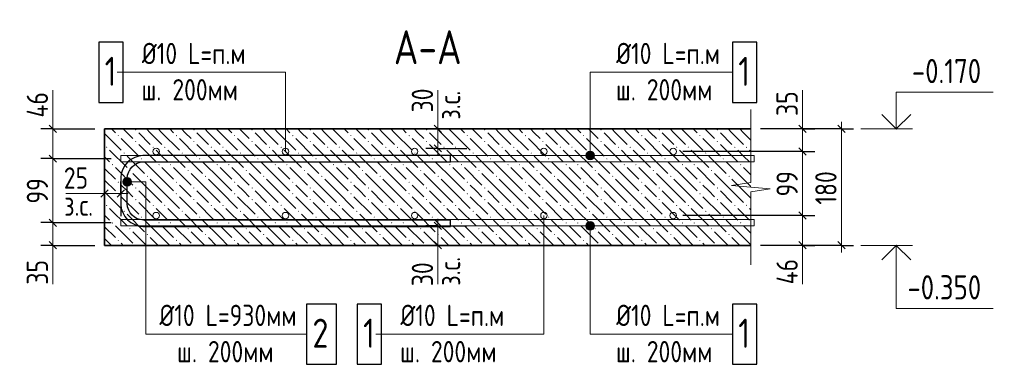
# Model space of a CAD drawing. Header units: millimetres. Extents: x 0 to 61017, y 0 to 42000.
# Tile 3 of 29: x 12913 to 23069, y 11367 to 14919. Entities that reach past the tile are written whole.
import ezdxf

# ---------------------------------------------------------------- set-up
doc = ezdxf.new("R2010")
doc.units = ezdxf.units.MM
for name, color, linetype, lineweight in [('Standard', 7, 'Continuous', 25), ('Обрамление П-обр. равн.', 7, 'Continuous', 25), ('Позиционная метка линия выноска', 7, 'Continuous', 13), ('Позиционная метка номер позиции', 7, 'Continuous', 13), ('Примечания', 7, 'Continuous', 25), ('Размерная выноска', 7, 'Continuous', 13), ('Фоновоя арматура Х1', 7, 'Continuous', 25)]:
    doc.layers.add(name, color=color, linetype=linetype, lineweight=lineweight)
doc.layers.add('ЖБ Перекрытие верхний уровень', color=7, linetype='Continuous', lineweight=25, true_color=0xe0e0ff)
doc.styles.add('GOST 2.304-81', font='txt')

msp = doc.modelspace()

# ---------------------------------------------------------------- hatches: boundary and pattern name
at = {"layer": 'ЖБ Перекрытие верхний уровень', "linetype": 'Continuous', "lineweight": 18, "transparency": 33554687}
for points in [[(13923, 13724), (13930, 13731), (13936, 13724), (13930, 13718)], [(14103, 13784), (14110, 13791), (14116, 13784), (14110, 13778)], [(14523, 13724), (14530, 13731), (14536, 13724), (14530, 13718)], [(14703, 13784), (14710, 13791), (14716, 13784), (14710, 13778)], [(15123, 13724), (15130, 13731), (15136, 13724), (15130, 13718)], [(15303, 13784), (15310, 13791), (15316, 13784), (15310, 13778)], [(15723, 13724), (15730, 13731), (15736, 13724), (15730, 13718)], [(15903, 13784), (15910, 13791), (15916, 13784), (15910, 13778)], [(16323, 13724), (16330, 13731), (16336, 13724), (16330, 13718)], [(16503, 13784), (16510, 13791), (16516, 13784), (16510, 13778)], [(16923, 13724), (16930, 13731), (16936, 13724), (16930, 13718)], [(17103, 13784), (17110, 13791), (17116, 13784), (17110, 13778)], [(17523, 13724), (17530, 13731), (17536, 13724), (17530, 13718)], [(17703, 13784), (17710, 13791), (17716, 13784), (17710, 13778)], [(18123, 13724), (18130, 13731), (18136, 13724), (18130, 13718)], [(18303, 13784), (18310, 13791), (18316, 13784), (18310, 13778)], [(18723, 13724), (18730, 13731), (18736, 13724), (18730, 13718)], [(18903, 13784), (18910, 13791), (18916, 13784), (18910, 13778)], [(19323, 13724), (19330, 13731), (19336, 13724), (19330, 13718)], [(19503, 13784), (19510, 13791), (19516, 13784), (19510, 13778)], [(19923, 13724), (19930, 13731), (19936, 13724), (19930, 13718)], [(20103, 13784), (20110, 13791), (20116, 13784), (20110, 13778)], [(13803, 13604), (13810, 13611), (13816, 13604), (13810, 13598)], [(14103, 13664), (14110, 13671), (14116, 13664), (14110, 13658)], [(14283, 13604), (14290, 13611), (14296, 13604), (14290, 13598)], [(14403, 13604), (14410, 13611), (14416, 13604), (14410, 13598)], [(14703, 13664), (14710, 13671), (14716, 13664), (14710, 13658)], [(14883, 13604), (14890, 13611), (14896, 13604), (14890, 13598)], [(15003, 13604), (15010, 13611), (15016, 13604), (15010, 13598)], [(15303, 13664), (15310, 13671), (15316, 13664), (15310, 13658)], [(15483, 13604), (15490, 13611), (15496, 13604), (15490, 13598)], [(15603, 13604), (15610, 13611), (15616, 13604), (15610, 13598)], [(15903, 13664), (15910, 13671), (15916, 13664), (15910, 13658)], [(16083, 13604), (16090, 13611), (16096, 13604), (16090, 13598)], [(16203, 13604), (16210, 13611), (16216, 13604), (16210, 13598)], [(16503, 13664), (16510, 13671), (16516, 13664), (16510, 13658)], [(16683, 13604), (16690, 13611), (16696, 13604), (16690, 13598)], [(16803, 13604), (16810, 13611), (16816, 13604), (16810, 13598)], [(17103, 13664), (17110, 13671), (17116, 13664), (17110, 13658)], [(17283, 13604), (17290, 13611), (17296, 13604), (17290, 13598)], [(17403, 13604), (17410, 13611), (17416, 13604), (17410, 13598)], [(17703, 13664), (17710, 13671), (17716, 13664), (17710, 13658)], [(17883, 13604), (17890, 13611), (17896, 13604), (17890, 13598)], [(18003, 13604), (18010, 13611), (18016, 13604), (18010, 13598)], [(18303, 13664), (18310, 13671), (18316, 13664), (18310, 13658)], [(18483, 13604), (18490, 13611), (18496, 13604), (18490, 13598)], [(18603, 13604), (18610, 13611), (18616, 13604), (18610, 13598)], [(18903, 13664), (18910, 13671), (18916, 13664), (18910, 13658)], [(19083, 13604), (19090, 13611), (19096, 13604), (19090, 13598)], [(19203, 13604), (19210, 13611), (19216, 13604), (19210, 13598)], [(19503, 13664), (19510, 13671), (19516, 13664), (19510, 13658)], [(19683, 13604), (19690, 13611), (19696, 13604), (19690, 13598)], [(19803, 13604), (19810, 13611), (19816, 13604), (19810, 13598)], [(20103, 13664), (20110, 13671), (20116, 13664), (20110, 13658)], [(20283, 13604), (20290, 13611), (20296, 13604), (20290, 13598)], [(20403, 13604), (20410, 13611), (20416, 13604), (20410, 13598)], [(13983, 13544), (13990, 13551), (13996, 13544), (13990, 13538)], [(14583, 13544), (14590, 13551), (14596, 13544), (14590, 13538)], [(15183, 13544), (15190, 13551), (15196, 13544), (15190, 13538)], [(15783, 13544), (15790, 13551), (15796, 13544), (15790, 13538)], [(16383, 13544), (16390, 13551), (16396, 13544), (16390, 13538)], [(16983, 13544), (16990, 13551), (16996, 13544), (16990, 13538)], [(17583, 13544), (17590, 13551), (17596, 13544), (17590, 13538)], [(18183, 13544), (18190, 13551), (18196, 13544), (18190, 13538)], [(18783, 13544), (18790, 13551), (18796, 13544), (18790, 13538)], [(19383, 13544), (19390, 13551), (19396, 13544), (19390, 13538)], [(19983, 13544), (19990, 13551), (19996, 13544), (19990, 13538)], [(13863, 13424), (13870, 13431), (13876, 13424), (13870, 13418)], [(14163, 13484), (14170, 13491), (14176, 13484), (14170, 13478)], [(14343, 13424), (14350, 13431), (14356, 13424), (14350, 13418)], [(14463, 13424), (14470, 13431), (14476, 13424), (14470, 13418)], [(14763, 13484), (14770, 13491), (14776, 13484), (14770, 13478)], [(14943, 13424), (14950, 13431), (14956, 13424), (14950, 13418)], [(15063, 13424), (15070, 13431), (15076, 13424), (15070, 13418)], [(15363, 13484), (15370, 13491), (15376, 13484), (15370, 13478)], [(15543, 13424), (15550, 13431), (15556, 13424), (15550, 13418)], [(15663, 13424), (15670, 13431), (15676, 13424), (15670, 13418)], [(15963, 13484), (15970, 13491), (15976, 13484), (15970, 13478)], [(16143, 13424), (16150, 13431), (16156, 13424), (16150, 13418)], [(16263, 13424), (16270, 13431), (16276, 13424), (16270, 13418)], [(16563, 13484), (16570, 13491), (16576, 13484), (16570, 13478)], [(16743, 13424), (16750, 13431), (16756, 13424), (16750, 13418)], [(16863, 13424), (16870, 13431), (16876, 13424), (16870, 13418)], [(17163, 13484), (17170, 13491), (17176, 13484), (17170, 13478)], [(17343, 13424), (17350, 13431), (17356, 13424), (17350, 13418)], [(17463, 13424), (17470, 13431), (17476, 13424), (17470, 13418)], [(17763, 13484), (17770, 13491), (17776, 13484), (17770, 13478)], [(17943, 13424), (17950, 13431), (17956, 13424), (17950, 13418)], [(18063, 13424), (18070, 13431), (18076, 13424), (18070, 13418)], [(18363, 13484), (18370, 13491), (18376, 13484), (18370, 13478)], [(18543, 13424), (18550, 13431), (18556, 13424), (18550, 13418)], [(18663, 13424), (18670, 13431), (18676, 13424), (18670, 13418)], [(18963, 13484), (18970, 13491), (18976, 13484), (18970, 13478)], [(19143, 13424), (19150, 13431), (19156, 13424), (19150, 13418)], [(19263, 13424), (19270, 13431), (19276, 13424), (19270, 13418)], [(19563, 13484), (19570, 13491), (19576, 13484), (19570, 13478)], [(19743, 13424), (19750, 13431), (19756, 13424), (19750, 13418)], [(19863, 13424), (19870, 13431), (19876, 13424), (19870, 13418)], [(20163, 13484), (20170, 13491), (20176, 13484), (20170, 13478)], [(20343, 13424), (20350, 13431), (20356, 13424), (20350, 13418)], [(14043, 13364), (14050, 13371), (14056, 13364), (14050, 13358)], [(14223, 13304), (14230, 13311), (14236, 13304), (14230, 13298)], [(14643, 13364), (14650, 13371), (14656, 13364), (14650, 13358)], [(14823, 13304), (14830, 13311), (14836, 13304), (14830, 13298)], [(15243, 13364), (15250, 13371), (15256, 13364), (15250, 13358)], [(15423, 13304), (15430, 13311), (15436, 13304), (15430, 13298)], [(15843, 13364), (15850, 13371), (15856, 13364), (15850, 13358)], [(16023, 13304), (16030, 13311), (16036, 13304), (16030, 13298)], [(16443, 13364), (16450, 13371), (16456, 13364), (16450, 13358)], [(16623, 13304), (16630, 13311), (16636, 13304), (16630, 13298)], [(17043, 13364), (17050, 13371), (17056, 13364), (17050, 13358)], [(17223, 13304), (17230, 13311), (17236, 13304), (17230, 13298)], [(17643, 13364), (17650, 13371), (17656, 13364), (17650, 13358)], [(17823, 13304), (17830, 13311), (17836, 13304), (17830, 13298)], [(18243, 13364), (18250, 13371), (18256, 13364), (18250, 13358)], [(18423, 13304), (18430, 13311), (18436, 13304), (18430, 13298)], [(18843, 13364), (18850, 13371), (18856, 13364), (18850, 13358)], [(19023, 13304), (19030, 13311), (19036, 13304), (19030, 13298)], [(19443, 13364), (19450, 13371), (19456, 13364), (19450, 13358)], [(19623, 13304), (19630, 13311), (19636, 13304), (19630, 13298)], [(20043, 13364), (20050, 13371), (20056, 13364), (20050, 13358)], [(20223, 13304), (20230, 13311), (20236, 13304), (20230, 13298)], [(13923, 13244), (13930, 13251), (13936, 13244), (13930, 13238)], [(14523, 13244), (14530, 13251), (14536, 13244), (14530, 13238)], [(15123, 13244), (15130, 13251), (15136, 13244), (15130, 13238)], [(15723, 13244), (15730, 13251), (15736, 13244), (15730, 13238)], [(16323, 13244), (16330, 13251), (16336, 13244), (16330, 13238)], [(16923, 13244), (16930, 13251), (16936, 13244), (16930, 13238)], [(17523, 13244), (17530, 13251), (17536, 13244), (17530, 13238)], [(18123, 13244), (18130, 13251), (18136, 13244), (18130, 13238)], [(18723, 13244), (18730, 13251), (18736, 13244), (18730, 13238)], [(19323, 13244), (19330, 13251), (19336, 13244), (19330, 13238)], [(19923, 13244), (19930, 13251), (19936, 13244), (19930, 13238)], [(13923, 13124), (13930, 13131), (13936, 13124), (13930, 13118)], [(14103, 13184), (14110, 13191), (14116, 13184), (14110, 13178)], [(14523, 13124), (14530, 13131), (14536, 13124), (14530, 13118)], [(14703, 13184), (14710, 13191), (14716, 13184), (14710, 13178)], [(15123, 13124), (15130, 13131), (15136, 13124), (15130, 13118)], [(15303, 13184), (15310, 13191), (15316, 13184), (15310, 13178)], [(15723, 13124), (15730, 13131), (15736, 13124), (15730, 13118)], [(15903, 13184), (15910, 13191), (15916, 13184), (15910, 13178)], [(16323, 13124), (16330, 13131), (16336, 13124), (16330, 13118)], [(16503, 13184), (16510, 13191), (16516, 13184), (16510, 13178)], [(16923, 13124), (16930, 13131), (16936, 13124), (16930, 13118)], [(17103, 13184), (17110, 13191), (17116, 13184), (17110, 13178)], [(17523, 13124), (17530, 13131), (17536, 13124), (17530, 13118)], [(17703, 13184), (17710, 13191), (17716, 13184), (17710, 13178)], [(18123, 13124), (18130, 13131), (18136, 13124), (18130, 13118)], [(18303, 13184), (18310, 13191), (18316, 13184), (18310, 13178)], [(18723, 13124), (18730, 13131), (18736, 13124), (18730, 13118)], [(18903, 13184), (18910, 13191), (18916, 13184), (18910, 13178)], [(19323, 13124), (19330, 13131), (19336, 13124), (19330, 13118)], [(19503, 13184), (19510, 13191), (19516, 13184), (19510, 13178)], [(19923, 13124), (19930, 13131), (19936, 13124), (19930, 13118)], [(20103, 13184), (20110, 13191), (20116, 13184), (20110, 13178)], [(13803, 13004), (13810, 13011), (13816, 13004), (13810, 12998)], [(14103, 13064), (14110, 13071), (14116, 13064), (14110, 13058)], [(14283, 13004), (14290, 13011), (14296, 13004), (14290, 12998)], [(14403, 13004), (14410, 13011), (14416, 13004), (14410, 12998)], [(14703, 13064), (14710, 13071), (14716, 13064), (14710, 13058)], [(14883, 13004), (14890, 13011), (14896, 13004), (14890, 12998)], [(15003, 13004), (15010, 13011), (15016, 13004), (15010, 12998)], [(15303, 13064), (15310, 13071), (15316, 13064), (15310, 13058)], [(15483, 13004), (15490, 13011), (15496, 13004), (15490, 12998)], [(15603, 13004), (15610, 13011), (15616, 13004), (15610, 12998)], [(15903, 13064), (15910, 13071), (15916, 13064), (15910, 13058)], [(16083, 13004), (16090, 13011), (16096, 13004), (16090, 12998)], [(16203, 13004), (16210, 13011), (16216, 13004), (16210, 12998)], [(16503, 13064), (16510, 13071), (16516, 13064), (16510, 13058)], [(16683, 13004), (16690, 13011), (16696, 13004), (16690, 12998)], [(16803, 13004), (16810, 13011), (16816, 13004), (16810, 12998)], [(17103, 13064), (17110, 13071), (17116, 13064), (17110, 13058)], [(17283, 13004), (17290, 13011), (17296, 13004), (17290, 12998)], [(17403, 13004), (17410, 13011), (17416, 13004), (17410, 12998)], [(17703, 13064), (17710, 13071), (17716, 13064), (17710, 13058)], [(17883, 13004), (17890, 13011), (17896, 13004), (17890, 12998)], [(18003, 13004), (18010, 13011), (18016, 13004), (18010, 12998)], [(18303, 13064), (18310, 13071), (18316, 13064), (18310, 13058)], [(18483, 13004), (18490, 13011), (18496, 13004), (18490, 12998)], [(18603, 13004), (18610, 13011), (18616, 13004), (18610, 12998)], [(18903, 13064), (18910, 13071), (18916, 13064), (18910, 13058)], [(19083, 13004), (19090, 13011), (19096, 13004), (19090, 12998)], [(19203, 13004), (19210, 13011), (19216, 13004), (19210, 12998)], [(19503, 13064), (19510, 13071), (19516, 13064), (19510, 13058)], [(19683, 13004), (19690, 13011), (19696, 13004), (19690, 12998)], [(19803, 13004), (19810, 13011), (19816, 13004), (19810, 12998)], [(20103, 13064), (20110, 13071), (20116, 13064), (20110, 13058)], [(20283, 13004), (20290, 13011), (20296, 13004), (20290, 12998)], [(20403, 13004), (20410, 13011), (20416, 13004), (20410, 12998)], [(13983, 12944), (13990, 12951), (13996, 12944), (13990, 12938)], [(14583, 12944), (14590, 12951), (14596, 12944), (14590, 12938)], [(15183, 12944), (15190, 12951), (15196, 12944), (15190, 12938)], [(15783, 12944), (15790, 12951), (15796, 12944), (15790, 12938)], [(16383, 12944), (16390, 12951), (16396, 12944), (16390, 12938)], [(16983, 12944), (16990, 12951), (16996, 12944), (16990, 12938)], [(17583, 12944), (17590, 12951), (17596, 12944), (17590, 12938)], [(18183, 12944), (18190, 12951), (18196, 12944), (18190, 12938)], [(18783, 12944), (18790, 12951), (18796, 12944), (18790, 12938)], [(19383, 12944), (19390, 12951), (19396, 12944), (19390, 12938)], [(19983, 12944), (19990, 12951), (19996, 12944), (19990, 12938)], [(13863, 12824), (13870, 12831), (13876, 12824), (13870, 12818)], [(14163, 12884), (14170, 12891), (14176, 12884), (14170, 12878)], [(14343, 12824), (14350, 12831), (14356, 12824), (14350, 12818)], [(14463, 12824), (14470, 12831), (14476, 12824), (14470, 12818)], [(14763, 12884), (14770, 12891), (14776, 12884), (14770, 12878)], [(14943, 12824), (14950, 12831), (14956, 12824), (14950, 12818)], [(15063, 12824), (15070, 12831), (15076, 12824), (15070, 12818)], [(15363, 12884), (15370, 12891), (15376, 12884), (15370, 12878)], [(15543, 12824), (15550, 12831), (15556, 12824), (15550, 12818)], [(15663, 12824), (15670, 12831), (15676, 12824), (15670, 12818)], [(15963, 12884), (15970, 12891), (15976, 12884), (15970, 12878)], [(16143, 12824), (16150, 12831), (16156, 12824), (16150, 12818)], [(16263, 12824), (16270, 12831), (16276, 12824), (16270, 12818)], [(16563, 12884), (16570, 12891), (16576, 12884), (16570, 12878)], [(16743, 12824), (16750, 12831), (16756, 12824), (16750, 12818)], [(16863, 12824), (16870, 12831), (16876, 12824), (16870, 12818)], [(17163, 12884), (17170, 12891), (17176, 12884), (17170, 12878)], [(17343, 12824), (17350, 12831), (17356, 12824), (17350, 12818)], [(17463, 12824), (17470, 12831), (17476, 12824), (17470, 12818)], [(17763, 12884), (17770, 12891), (17776, 12884), (17770, 12878)], [(17943, 12824), (17950, 12831), (17956, 12824), (17950, 12818)], [(18063, 12824), (18070, 12831), (18076, 12824), (18070, 12818)], [(18363, 12884), (18370, 12891), (18376, 12884), (18370, 12878)], [(18543, 12824), (18550, 12831), (18556, 12824), (18550, 12818)], [(18663, 12824), (18670, 12831), (18676, 12824), (18670, 12818)], [(18963, 12884), (18970, 12891), (18976, 12884), (18970, 12878)], [(19143, 12824), (19150, 12831), (19156, 12824), (19150, 12818)], [(19263, 12824), (19270, 12831), (19276, 12824), (19270, 12818)], [(19563, 12884), (19570, 12891), (19576, 12884), (19570, 12878)], [(19743, 12824), (19750, 12831), (19756, 12824), (19750, 12818)], [(19863, 12824), (19870, 12831), (19876, 12824), (19870, 12818)], [(20163, 12884), (20170, 12891), (20176, 12884), (20170, 12878)], [(20343, 12824), (20350, 12831), (20356, 12824), (20350, 12818)], [(14043, 12764), (14050, 12771), (14056, 12764), (14050, 12758)], [(14223, 12704), (14230, 12711), (14236, 12704), (14230, 12698)], [(14643, 12764), (14650, 12771), (14656, 12764), (14650, 12758)], [(14823, 12704), (14830, 12711), (14836, 12704), (14830, 12698)], [(15243, 12764), (15250, 12771), (15256, 12764), (15250, 12758)], [(15423, 12704), (15430, 12711), (15436, 12704), (15430, 12698)], [(15843, 12764), (15850, 12771), (15856, 12764), (15850, 12758)], [(16023, 12704), (16030, 12711), (16036, 12704), (16030, 12698)], [(16443, 12764), (16450, 12771), (16456, 12764), (16450, 12758)], [(16623, 12704), (16630, 12711), (16636, 12704), (16630, 12698)], [(17043, 12764), (17050, 12771), (17056, 12764), (17050, 12758)], [(17223, 12704), (17230, 12711), (17236, 12704), (17230, 12698)], [(17643, 12764), (17650, 12771), (17656, 12764), (17650, 12758)], [(17823, 12704), (17830, 12711), (17836, 12704), (17830, 12698)], [(18243, 12764), (18250, 12771), (18256, 12764), (18250, 12758)], [(18423, 12704), (18430, 12711), (18436, 12704), (18430, 12698)], [(18843, 12764), (18850, 12771), (18856, 12764), (18850, 12758)], [(19023, 12704), (19030, 12711), (19036, 12704), (19030, 12698)], [(19443, 12764), (19450, 12771), (19456, 12764), (19450, 12758)], [(19623, 12704), (19630, 12711), (19636, 12704), (19630, 12698)], [(20043, 12764), (20050, 12771), (20056, 12764), (20050, 12758)], [(20223, 12704), (20230, 12711), (20236, 12704), (20230, 12698)], [(13923, 12644), (13930, 12651), (13936, 12644), (13930, 12638)], [(14523, 12644), (14530, 12651), (14536, 12644), (14530, 12638)], [(15123, 12644), (15130, 12651), (15136, 12644), (15130, 12638)], [(15723, 12644), (15730, 12651), (15736, 12644), (15730, 12638)], [(16323, 12644), (16330, 12651), (16336, 12644), (16330, 12638)], [(16923, 12644), (16930, 12651), (16936, 12644), (16930, 12638)], [(17523, 12644), (17530, 12651), (17536, 12644), (17530, 12638)], [(18123, 12644), (18130, 12651), (18136, 12644), (18130, 12638)], [(18723, 12644), (18730, 12651), (18736, 12644), (18730, 12638)], [(19323, 12644), (19330, 12651), (19336, 12644), (19330, 12638)], [(19923, 12644), (19930, 12651), (19936, 12644), (19930, 12638)]]:
    msp.add_hatch(color=7, dxfattribs=at).paths.add_polyline_path(points, flags=16)
at = {"layer": 'Позиционная метка линия выноска', "linetype": 'Continuous', "lineweight": 13, "transparency": 33554687}
for points in [[(18835, 13542), (18758, 13542), (18752, 13520)], [(18835, 13542), (18752, 13520), (18842, 13520)], [(18842, 13520), (18752, 13520), (18758, 13497)], [(18819, 13559), (18774, 13559), (18758, 13542)], [(18819, 13559), (18758, 13542), (18835, 13542)], [(18842, 13520), (18758, 13497), (18835, 13497)], [(18774, 13559), (18819, 13559), (18797, 13565)], [(18835, 13497), (18758, 13497), (18774, 13481)], [(18835, 13497), (18774, 13481), (18819, 13481)], [(18819, 13481), (18774, 13481), (18797, 13475)], [(13983, 13226), (13983, 13271), (13977, 13248)], [(13999, 13210), (13999, 13287), (13983, 13271)], [(13999, 13210), (13983, 13271), (13983, 13226)], [(14022, 13203), (14022, 13293), (13999, 13287)], [(14022, 13203), (13999, 13287), (13999, 13210)], [(14044, 13210), (14044, 13287), (14022, 13293)], [(14044, 13210), (14022, 13293), (14022, 13203)], [(14061, 13226), (14061, 13271), (14044, 13287)], [(14061, 13226), (14044, 13287), (14044, 13210)], [(14061, 13271), (14061, 13226), (14067, 13248)], [(18752, 12793), (18842, 12793), (18835, 12816)], [(18752, 12793), (18835, 12816), (18758, 12816)], [(18758, 12816), (18835, 12816), (18819, 12832)], [(18758, 12816), (18819, 12832), (18774, 12832)], [(18774, 12832), (18819, 12832), (18797, 12838)], [(18758, 12771), (18842, 12793), (18752, 12793)], [(18758, 12771), (18835, 12771), (18842, 12793)], [(18774, 12755), (18835, 12771), (18758, 12771)], [(18774, 12755), (18819, 12755), (18835, 12771)], [(18819, 12755), (18774, 12755), (18797, 12748)]]:
    msp.add_hatch(color=7, dxfattribs=at).paths.add_polyline_path(points)

# ---------------------------------------------------------------- linework, layer by layer
at = {"layer": 'Standard', "color": 7, "linetype": 'Continuous', "lineweight": 25, "transparency": 33554687}
for p, q in [((13218, 13831), (13293, 13756)), ((17264, 13756), (17189, 13831)), ((20951, 13831), (21026, 13756)), ((21426, 13756), (21351, 13831)), ((17264, 13556), (17189, 13631)), ((13218, 13524), (13293, 13449)), ((20951, 13597), (21026, 13522)), ((13826, 13164), (13751, 13089)), ((13993, 13164), (13918, 13089)), ((20951, 12938), (21026, 12862)), ((13218, 12864), (13293, 12789)), ((17189, 12831), (17264, 12756)), ((13218, 12631), (13293, 12556)), ((17189, 12631), (17264, 12556)), ((20951, 12631), (21026, 12556)), ((21426, 12556), (21351, 12631))]:
    msp.add_line(p, q, dxfattribs=at)
at = {"layer": 'Standard', "color": 7, "linetype": 'Continuous', "lineweight": 13, "transparency": 33554687}
for p, q in [((13255, 13793), (13255, 13868)), ((17227, 13793), (17227, 13868)), ((20989, 13793), (20989, 13868)), ((21389, 13793), (21389, 13868)), ((13255, 13793), (13255, 13487)), ((17227, 13593), (17227, 13793)), ((20989, 13793), (20989, 13560)), ((21589, 13793), (22122, 13793)), ((17227, 13593), (17227, 13518)), ((20989, 13560), (20989, 12900)), ((13255, 13487), (13255, 12827)), ((13789, 13127), (13714, 13127)), ((13955, 13127), (13789, 13127)), ((13955, 13127), (14030, 13127)), ((20989, 12900), (20989, 12593)), ((13255, 12827), (13255, 12593)), ((17227, 12793), (17227, 12868)), ((17227, 12793), (17227, 12593)), ((13255, 12593), (13255, 12518)), ((17227, 12593), (17227, 12518)), ((20989, 12593), (20989, 12518)), ((21389, 12593), (21389, 12518)), ((21589, 12593), (22122, 12593))]:
    msp.add_line(p, q, dxfattribs=at)
at = {"layer": 'Standard', "color": 251, "linetype": 'Continuous', "lineweight": -3, "true_color": 0x656565, "transparency": 33554687}
for p, q in [((13255, 13793), (13130, 13793)), ((13255, 13793), (13380, 13793)), ((13255, 13793), (13689, 13793)), ((17227, 13793), (17102, 13793)), ((17227, 13793), (17352, 13793)), ((17227, 13793), (17527, 13793)), ((21389, 13793), (20555, 13793)), ((20989, 13793), (20864, 13793)), ((20989, 13793), (21114, 13793)), ((21389, 13793), (21264, 13793)), ((21389, 13793), (21514, 13793)), ((17227, 13593), (17102, 13593)), ((17227, 13593), (17352, 13593)), ((17227, 13593), (17525, 13593)), ((20989, 13560), (20864, 13560)), ((20989, 13560), (21114, 13560)), ((13255, 13487), (13130, 13487)), ((13255, 13487), (13380, 13487)), ((13255, 13487), (13855, 13487)), ((13789, 13127), (13789, 13252)), ((13955, 13127), (13955, 13252)), ((13789, 13127), (13789, 13002)), ((13789, 13127), (13789, 12827)), ((13955, 13127), (13955, 13002)), ((13955, 13127), (13955, 12893)), ((20989, 12900), (20864, 12900)), ((20989, 12900), (21114, 12900)), ((13255, 12827), (13130, 12827)), ((13255, 12827), (13380, 12827)), ((13255, 12827), (13855, 12827)), ((17227, 12793), (17102, 12793)), ((17227, 12793), (17352, 12793)), ((17227, 12793), (17525, 12793)), ((13255, 12593), (13130, 12593)), ((13255, 12593), (13380, 12593)), ((13255, 12593), (13689, 12593)), ((17227, 12593), (17102, 12593)), ((17227, 12593), (17352, 12593)), ((17227, 12593), (17527, 12593)), ((21389, 12593), (20555, 12593)), ((20989, 12593), (20864, 12593)), ((20989, 12593), (21114, 12593)), ((21389, 12593), (21264, 12593)), ((21389, 12593), (21514, 12593))]:
    msp.add_line(p, q, dxfattribs=at)
at = {"layer": 'Standard', "color": 7, "linetype": 'Continuous', "lineweight": 13, "transparency": 33554687}
for points in [[(21955, 13793), (21955, 14173), (22955, 14173)], [(21389, 12593), (21389, 12933), (21389, 12933), (21389, 13793)], [(21955, 12593), (21955, 11943), (22955, 11943)]]:
    msp.add_lwpolyline(points, dxfattribs=at)
at = {"layer": 'Standard', "color": 7, "linetype": 'Continuous', "lineweight": 35, "transparency": 33554687}
for points in [[(21807, 13942), (21955, 13793), (22104, 13942)], [(21807, 12445), (21955, 12593), (22104, 12445)]]:
    msp.add_lwpolyline(points, dxfattribs=at)
at = {"layer": 'Standard', "color": 251, "linetype": 'Continuous', "lineweight": -3, "true_color": 0x656565, "transparency": 33554687}
for points in [[(20989, 13793), (20972, 13793), (20972, 13793), (20972, 13793), (20972, 13793), (20555, 13793)], [(20989, 13560), (20972, 13560), (20972, 13560), (20972, 13560), (20972, 13560), (19754, 13560)], [(20989, 12900), (20972, 12900), (20972, 12900), (19754, 12900)], [(20989, 12593), (20972, 12593), (20972, 12593), (20555, 12593)]]:
    msp.add_lwpolyline(points, dxfattribs=at)
at = {"layer": 'ЖБ Перекрытие верхний уровень', "color": 7, "linetype": 'Continuous', "lineweight": 35, "transparency": 33554687}
for p, q in [((13789, 13793), (13789, 12593)), ((20455, 13793), (13789, 13793)), ((13789, 12593), (20455, 12593))]:
    msp.add_line(p, q, dxfattribs=at)
at = {"layer": 'ЖБ Перекрытие верхний уровень', "color": 9, "linetype": 'Continuous', "lineweight": 18, "true_color": 0xc7c7c7, "transparency": 33554687}
for p, q in [((13789, 13745), (13960, 13574)), ((13861, 13793), (13900, 13754)), ((14020, 13754), (13981, 13793)), ((14080, 13694), (14020, 13754)), ((14140, 13754), (14260, 13634)), ((14260, 13754), (14221, 13793)), ((14260, 13754), (14380, 13634)), ((14341, 13793), (14380, 13754)), ((14380, 13754), (14560, 13574)), ((14461, 13793), (14500, 13754)), ((14620, 13754), (14581, 13793)), ((14680, 13694), (14620, 13754)), ((14740, 13754), (14860, 13634)), ((14860, 13754), (14821, 13793)), ((14860, 13754), (14980, 13634)), ((14941, 13793), (14980, 13754)), ((14980, 13754), (15160, 13574)), ((15061, 13793), (15100, 13754)), ((15220, 13754), (15181, 13793)), ((15280, 13694), (15220, 13754)), ((15340, 13754), (15460, 13634)), ((15460, 13754), (15421, 13793)), ((15460, 13754), (15580, 13634)), ((15541, 13793), (15580, 13754)), ((15580, 13754), (15760, 13574)), ((15661, 13793), (15700, 13754)), ((15820, 13754), (15781, 13793)), ((15880, 13694), (15820, 13754)), ((15940, 13754), (16060, 13634)), ((16060, 13754), (16021, 13793)), ((16060, 13754), (16180, 13634)), ((16141, 13793), (16180, 13754)), ((16180, 13754), (16360, 13574)), ((16261, 13793), (16300, 13754)), ((16420, 13754), (16381, 13793)), ((16480, 13694), (16420, 13754)), ((16540, 13754), (16660, 13634)), ((16660, 13754), (16621, 13793)), ((16660, 13754), (16780, 13634)), ((16741, 13793), (16780, 13754)), ((16780, 13754), (16960, 13574)), ((16861, 13793), (16900, 13754)), ((17020, 13754), (16981, 13793)), ((17080, 13694), (17020, 13754)), ((17140, 13754), (17260, 13634)), ((17260, 13754), (17221, 13793)), ((17260, 13754), (17380, 13634)), ((17341, 13793), (17380, 13754)), ((17380, 13754), (17560, 13574)), ((17461, 13793), (17500, 13754)), ((17620, 13754), (17581, 13793)), ((17680, 13694), (17620, 13754)), ((17740, 13754), (17860, 13634)), ((17860, 13754), (17821, 13793)), ((17860, 13754), (17980, 13634)), ((17941, 13793), (17980, 13754)), ((17980, 13754), (18160, 13574)), ((18061, 13793), (18100, 13754)), ((18220, 13754), (18181, 13793)), ((18280, 13694), (18220, 13754)), ((18340, 13754), (18460, 13634)), ((18460, 13754), (18421, 13793)), ((18460, 13754), (18580, 13634)), ((18541, 13793), (18580, 13754)), ((18580, 13754), (18760, 13574)), ((18661, 13793), (18700, 13754)), ((18820, 13754), (18781, 13793)), ((18880, 13694), (18820, 13754)), ((18940, 13754), (19060, 13634)), ((19060, 13754), (19021, 13793)), ((19060, 13754), (19180, 13634)), ((19141, 13793), (19180, 13754)), ((19180, 13754), (19360, 13574)), ((19261, 13793), (19300, 13754)), ((19420, 13754), (19381, 13793)), ((19480, 13694), (19420, 13754)), ((19540, 13754), (19660, 13634)), ((19660, 13754), (19621, 13793)), ((19660, 13754), (19780, 13634)), ((19741, 13793), (19780, 13754)), ((19780, 13754), (19960, 13574)), ((19861, 13793), (19900, 13754)), ((20020, 13754), (19981, 13793)), ((20080, 13694), (20020, 13754)), ((20140, 13754), (20260, 13634)), ((20260, 13754), (20221, 13793)), ((20260, 13754), (20380, 13634)), ((20341, 13793), (20380, 13754)), ((20380, 13754), (20455, 13679)), ((13960, 13694), (14140, 13514)), ((14140, 13634), (14320, 13454)), ((14560, 13694), (14740, 13514)), ((14740, 13634), (14920, 13454)), ((15160, 13694), (15340, 13514)), ((15340, 13634), (15520, 13454)), ((15760, 13694), (15940, 13514)), ((15940, 13634), (16120, 13454)), ((16360, 13694), (16540, 13514)), ((16540, 13634), (16720, 13454)), ((16960, 13694), (17140, 13514)), ((17140, 13634), (17320, 13454)), ((17560, 13694), (17740, 13514)), ((17740, 13634), (17920, 13454)), ((18160, 13694), (18340, 13514)), ((18340, 13634), (18520, 13454)), ((18760, 13694), (18940, 13514)), ((18940, 13634), (19120, 13454)), ((19360, 13694), (19540, 13514)), ((19540, 13634), (19720, 13454)), ((19960, 13694), (20140, 13514)), ((20140, 13634), (20320, 13454)), ((13840, 13574), (14020, 13394)), ((14020, 13514), (14200, 13334)), ((14380, 13514), (14320, 13574)), ((14440, 13454), (14380, 13514)), ((14440, 13574), (14620, 13394)), ((14620, 13514), (14800, 13334)), ((14980, 13514), (14920, 13574)), ((15040, 13454), (14980, 13514)), ((15040, 13574), (15220, 13394)), ((15220, 13514), (15400, 13334)), ((15580, 13514), (15520, 13574)), ((15640, 13454), (15580, 13514)), ((15640, 13574), (15820, 13394)), ((15820, 13514), (16000, 13334)), ((16180, 13514), (16120, 13574)), ((16240, 13454), (16180, 13514)), ((16240, 13574), (16420, 13394)), ((16420, 13514), (16600, 13334)), ((16780, 13514), (16720, 13574)), ((16840, 13454), (16780, 13514)), ((16840, 13574), (17020, 13394)), ((17020, 13514), (17200, 13334)), ((17380, 13514), (17320, 13574)), ((17440, 13454), (17380, 13514)), ((17440, 13574), (17620, 13394)), ((17620, 13514), (17800, 13334)), ((17980, 13514), (17920, 13574)), ((18040, 13454), (17980, 13514)), ((18040, 13574), (18220, 13394)), ((18220, 13514), (18400, 13334)), ((18580, 13514), (18520, 13574)), ((18640, 13454), (18580, 13514)), ((18640, 13574), (18820, 13394)), ((18820, 13514), (19000, 13334)), ((19180, 13514), (19120, 13574)), ((19240, 13454), (19180, 13514)), ((19240, 13574), (19420, 13394)), ((19420, 13514), (19600, 13334)), ((19780, 13514), (19720, 13574)), ((19840, 13454), (19780, 13514)), ((19840, 13574), (20020, 13394)), ((20020, 13514), (20200, 13334)), ((20380, 13514), (20320, 13574)), ((20440, 13454), (20380, 13514)), ((20440, 13574), (20455, 13559)), ((13840, 13454), (13789, 13505)), ((14380, 13274), (14200, 13454)), ((14980, 13274), (14800, 13454)), ((15580, 13274), (15400, 13454)), ((16180, 13274), (16000, 13454)), ((16780, 13274), (16600, 13454)), ((17380, 13274), (17200, 13454)), ((17980, 13274), (17800, 13454)), ((18580, 13274), (18400, 13454)), ((19180, 13274), (19000, 13454)), ((19780, 13274), (19600, 13454)), ((20380, 13274), (20200, 13454)), ((13789, 13385), (13900, 13274)), ((13900, 13394), (14080, 13214)), ((14260, 13154), (14080, 13334)), ((14380, 13394), (14500, 13274)), ((14500, 13394), (14680, 13214)), ((14860, 13154), (14680, 13334)), ((14980, 13394), (15100, 13274)), ((15100, 13394), (15280, 13214)), ((15460, 13154), (15280, 13334)), ((15580, 13394), (15700, 13274)), ((15700, 13394), (15880, 13214)), ((16060, 13154), (15880, 13334)), ((16180, 13394), (16300, 13274)), ((16300, 13394), (16480, 13214)), ((16660, 13154), (16480, 13334)), ((16780, 13394), (16900, 13274)), ((16900, 13394), (17080, 13214)), ((17260, 13154), (17080, 13334)), ((17380, 13394), (17500, 13274)), ((17500, 13394), (17680, 13214)), ((17860, 13154), (17680, 13334)), ((17980, 13394), (18100, 13274)), ((18100, 13394), (18280, 13214)), ((18460, 13154), (18280, 13334)), ((18580, 13394), (18700, 13274)), ((18700, 13394), (18880, 13214)), ((19060, 13154), (18880, 13334)), ((19180, 13394), (19300, 13274)), ((19300, 13394), (19480, 13214)), ((19660, 13154), (19480, 13334)), ((19780, 13394), (19900, 13274)), ((19900, 13394), (20080, 13214)), ((20260, 13154), (20080, 13334)), ((20380, 13394), (20455, 13319)), ((13789, 13265), (13900, 13154)), ((14020, 13154), (13960, 13214)), ((14260, 13274), (14380, 13154)), ((14380, 13274), (14500, 13154)), ((14620, 13154), (14560, 13214)), ((14860, 13274), (14980, 13154)), ((14980, 13274), (15100, 13154)), ((15220, 13154), (15160, 13214)), ((15460, 13274), (15580, 13154)), ((15580, 13274), (15700, 13154)), ((15820, 13154), (15760, 13214)), ((16060, 13274), (16180, 13154)), ((16180, 13274), (16300, 13154)), ((16420, 13154), (16360, 13214)), ((16660, 13274), (16780, 13154)), ((16780, 13274), (16900, 13154)), ((17020, 13154), (16960, 13214)), ((17260, 13274), (17380, 13154)), ((17380, 13274), (17500, 13154)), ((17620, 13154), (17560, 13214)), ((17860, 13274), (17980, 13154)), ((17980, 13274), (18100, 13154)), ((18220, 13154), (18160, 13214)), ((18460, 13274), (18580, 13154)), ((18580, 13274), (18700, 13154)), ((18820, 13154), (18760, 13214)), ((19060, 13274), (19180, 13154)), ((19180, 13274), (19300, 13154)), ((19420, 13154), (19360, 13214)), ((19660, 13274), (19780, 13154)), ((19780, 13274), (19900, 13154)), ((20020, 13154), (19960, 13214)), ((20260, 13274), (20380, 13154)), ((20380, 13274), (20455, 13199)), ((13789, 13145), (13960, 12974)), ((14080, 13094), (14020, 13154)), ((14140, 13154), (14260, 13034)), ((14260, 13154), (14380, 13034)), ((14380, 13154), (14560, 12974)), ((14680, 13094), (14620, 13154)), ((14740, 13154), (14860, 13034)), ((14860, 13154), (14980, 13034)), ((14980, 13154), (15160, 12974)), ((15280, 13094), (15220, 13154)), ((15340, 13154), (15460, 13034)), ((15460, 13154), (15580, 13034)), ((15580, 13154), (15760, 12974)), ((15880, 13094), (15820, 13154)), ((15940, 13154), (16060, 13034)), ((16060, 13154), (16180, 13034)), ((16180, 13154), (16360, 12974)), ((16480, 13094), (16420, 13154)), ((16540, 13154), (16660, 13034)), ((16660, 13154), (16780, 13034)), ((16780, 13154), (16960, 12974)), ((17080, 13094), (17020, 13154)), ((17140, 13154), (17260, 13034)), ((17260, 13154), (17380, 13034)), ((17380, 13154), (17560, 12974)), ((17680, 13094), (17620, 13154)), ((17740, 13154), (17860, 13034)), ((17860, 13154), (17980, 13034)), ((17980, 13154), (18160, 12974)), ((18280, 13094), (18220, 13154)), ((18340, 13154), (18460, 13034)), ((18460, 13154), (18580, 13034)), ((18580, 13154), (18760, 12974)), ((18880, 13094), (18820, 13154)), ((18940, 13154), (19060, 13034)), ((19060, 13154), (19180, 13034)), ((19180, 13154), (19360, 12974)), ((19480, 13094), (19420, 13154)), ((19540, 13154), (19660, 13034)), ((19660, 13154), (19780, 13034)), ((19780, 13154), (19960, 12974)), ((20080, 13094), (20020, 13154)), ((20140, 13154), (20260, 13034)), ((20260, 13154), (20380, 13034)), ((20380, 13154), (20455, 13079)), ((13960, 13094), (14140, 12914)), ((14140, 13034), (14320, 12854)), ((14560, 13094), (14740, 12914)), ((14740, 13034), (14920, 12854)), ((15160, 13094), (15340, 12914)), ((15340, 13034), (15520, 12854)), ((15760, 13094), (15940, 12914)), ((15940, 13034), (16120, 12854)), ((16360, 13094), (16540, 12914)), ((16540, 13034), (16720, 12854)), ((16960, 13094), (17140, 12914)), ((17140, 13034), (17320, 12854)), ((17560, 13094), (17740, 12914)), ((17740, 13034), (17920, 12854)), ((18160, 13094), (18340, 12914)), ((18340, 13034), (18520, 12854)), ((18760, 13094), (18940, 12914)), ((18940, 13034), (19120, 12854)), ((19360, 13094), (19540, 12914)), ((19540, 13034), (19720, 12854)), ((19960, 13094), (20140, 12914)), ((20140, 13034), (20320, 12854)), ((13840, 12854), (13789, 12905)), ((13840, 12974), (14020, 12794)), ((14020, 12914), (14200, 12734)), ((14380, 12914), (14320, 12974)), ((14440, 12854), (14380, 12914)), ((14440, 12974), (14620, 12794)), ((14620, 12914), (14800, 12734)), ((14980, 12914), (14920, 12974)), ((15040, 12854), (14980, 12914)), ((15040, 12974), (15220, 12794)), ((15220, 12914), (15400, 12734)), ((15580, 12914), (15520, 12974)), ((15640, 12854), (15580, 12914)), ((15640, 12974), (15820, 12794)), ((15820, 12914), (16000, 12734)), ((16180, 12914), (16120, 12974)), ((16240, 12854), (16180, 12914)), ((16240, 12974), (16420, 12794)), ((16420, 12914), (16600, 12734)), ((16780, 12914), (16720, 12974)), ((16840, 12854), (16780, 12914)), ((16840, 12974), (17020, 12794)), ((17020, 12914), (17200, 12734)), ((17380, 12914), (17320, 12974)), ((17440, 12854), (17380, 12914)), ((17440, 12974), (17620, 12794)), ((17620, 12914), (17800, 12734)), ((17980, 12914), (17920, 12974)), ((18040, 12854), (17980, 12914)), ((18040, 12974), (18220, 12794)), ((18220, 12914), (18400, 12734)), ((18580, 12914), (18520, 12974)), ((18640, 12854), (18580, 12914)), ((18640, 12974), (18820, 12794)), ((18820, 12914), (19000, 12734)), ((19180, 12914), (19120, 12974)), ((19240, 12854), (19180, 12914)), ((19240, 12974), (19420, 12794)), ((19420, 12914), (19600, 12734)), ((19780, 12914), (19720, 12974)), ((19840, 12854), (19780, 12914)), ((19840, 12974), (20020, 12794)), ((20020, 12914), (20200, 12734)), ((20380, 12914), (20320, 12974)), ((20440, 12854), (20380, 12914)), ((20440, 12974), (20455, 12959)), ((14380, 12674), (14200, 12854)), ((14980, 12674), (14800, 12854)), ((15580, 12674), (15400, 12854)), ((16180, 12674), (16000, 12854)), ((16780, 12674), (16600, 12854)), ((17380, 12674), (17200, 12854)), ((17980, 12674), (17800, 12854)), ((18580, 12674), (18400, 12854)), ((19180, 12674), (19000, 12854)), ((19780, 12674), (19600, 12854)), ((20380, 12674), (20200, 12854)), ((13789, 12785), (13900, 12674)), ((13900, 12794), (14080, 12614)), ((14221, 12593), (14080, 12734)), ((14380, 12794), (14500, 12674)), ((14500, 12794), (14680, 12614)), ((14821, 12593), (14680, 12734)), ((14980, 12794), (15100, 12674)), ((15100, 12794), (15280, 12614)), ((15421, 12593), (15280, 12734)), ((15580, 12794), (15700, 12674)), ((15700, 12794), (15880, 12614)), ((16021, 12593), (15880, 12734)), ((16180, 12794), (16300, 12674)), ((16300, 12794), (16480, 12614)), ((16621, 12593), (16480, 12734)), ((16780, 12794), (16900, 12674)), ((16900, 12794), (17080, 12614)), ((17221, 12593), (17080, 12734)), ((17380, 12794), (17500, 12674)), ((17500, 12794), (17680, 12614)), ((17821, 12593), (17680, 12734)), ((17980, 12794), (18100, 12674)), ((18100, 12794), (18280, 12614)), ((18421, 12593), (18280, 12734)), ((18580, 12794), (18700, 12674)), ((18700, 12794), (18880, 12614)), ((19021, 12593), (18880, 12734)), ((19180, 12794), (19300, 12674)), ((19300, 12794), (19480, 12614)), ((19621, 12593), (19480, 12734)), ((19780, 12794), (19900, 12674)), ((19900, 12794), (20080, 12614)), ((20221, 12593), (20080, 12734)), ((20380, 12794), (20455, 12719)), ((13789, 12665), (13861, 12593)), ((13981, 12593), (13960, 12614)), ((14260, 12674), (14341, 12593)), ((14380, 12674), (14461, 12593)), ((14581, 12593), (14560, 12614)), ((14860, 12674), (14941, 12593)), ((14980, 12674), (15061, 12593)), ((15181, 12593), (15160, 12614)), ((15460, 12674), (15541, 12593)), ((15580, 12674), (15661, 12593)), ((15781, 12593), (15760, 12614)), ((16060, 12674), (16141, 12593)), ((16180, 12674), (16261, 12593)), ((16381, 12593), (16360, 12614)), ((16660, 12674), (16741, 12593)), ((16780, 12674), (16861, 12593)), ((16981, 12593), (16960, 12614)), ((17260, 12674), (17341, 12593)), ((17380, 12674), (17461, 12593)), ((17581, 12593), (17560, 12614)), ((17860, 12674), (17941, 12593)), ((17980, 12674), (18061, 12593)), ((18181, 12593), (18160, 12614)), ((18460, 12674), (18541, 12593)), ((18580, 12674), (18661, 12593)), ((18781, 12593), (18760, 12614)), ((19060, 12674), (19141, 12593)), ((19180, 12674), (19261, 12593)), ((19381, 12593), (19360, 12614)), ((19660, 12674), (19741, 12593)), ((19780, 12674), (19861, 12593)), ((19981, 12593), (19960, 12614)), ((20260, 12674), (20341, 12593)), ((20380, 12674), (20455, 12599))]:
    msp.add_line(p, q, dxfattribs=at)
at = {"layer": 'Обрамление П-обр. равн.', "color": 38, "linetype": 'Continuous', "lineweight": 25, "true_color": 0x5f1e0f, "transparency": 33554687}
msp.add_lwpolyline([(17355, 13520), (14184, 13520), (14142, 13514), (14099, 13500), (14058, 13477), (14025, 13450), (13998, 13417), (13975, 13377), (13961, 13333), (13955, 13291), (13955, 13015), (13961, 12974), (13975, 12930), (13998, 12890), (14025, 12857), (14058, 12829), (14099, 12807), (14142, 12792), (14184, 12787), (17355, 12787), (17355, 12853), (14189, 12853), (14157, 12858), (14126, 12868), (14096, 12884), (14073, 12904), (14053, 12928), (14037, 12957), (14026, 12989), (14022, 13020), (14022, 13287), (14026, 13318), (14037, 13350), (14053, 13379), (14073, 13402), (14096, 13422), (14126, 13439), (14157, 13449), (14189, 13453), (17355, 13453), (17355, 13520)], dxfattribs=at)
msp.add_lwpolyline([(17355, 13520), (14184, 13520), (14142, 13514), (14099, 13500), (14058, 13477), (14025, 13450), (13998, 13417), (13975, 13377), (13961, 13333), (13955, 13291), (13955, 13015), (13961, 12974), (13975, 12930), (13998, 12890), (14025, 12857), (14058, 12829), (14099, 12807), (14142, 12792), (14184, 12787), (17355, 12787), (17355, 12853), (14189, 12853), (14157, 12858), (14126, 12868), (14096, 12884), (14073, 12904), (14053, 12928), (14037, 12957), (14026, 12989), (14022, 13020), (14022, 13287), (14026, 13318), (14037, 13350), (14053, 13379), (14073, 13402), (14096, 13422), (14126, 13439), (14157, 13449), (14189, 13453), (17355, 13453), (17355, 13520)], dxfattribs=at)
msp.add_lwpolyline([(17355, 13520), (14184, 13520), (14142, 13514), (14099, 13500), (14058, 13477), (14025, 13450), (13998, 13417), (13975, 13377), (13961, 13333), (13955, 13291), (13955, 13015), (13961, 12974), (13975, 12930), (13998, 12890), (14025, 12857), (14058, 12829), (14099, 12807), (14142, 12792), (14184, 12787), (17355, 12787), (17355, 12853), (14189, 12853), (14157, 12858), (14126, 12868), (14096, 12884), (14073, 12904), (14053, 12928), (14037, 12957), (14026, 12989), (14022, 13020), (14022, 13287), (14026, 13318), (14037, 13350), (14053, 13379), (14073, 13402), (14096, 13422), (14126, 13439), (14157, 13449), (14189, 13453), (17355, 13453), (17355, 13520)], dxfattribs=at)
at = {"layer": 'Позиционная метка линия выноска', "color": 7, "linetype": 'Continuous', "lineweight": 13, "transparency": 33554687}
for p, q in [((18752, 13520), (18752, 13520)), ((18797, 13565), (18797, 13565)), ((18842, 13520), (18842, 13520)), ((18797, 13475), (18797, 13475)), ((13977, 13248), (13977, 13248)), ((14022, 13293), (14022, 13293)), ((14067, 13248), (14067, 13248)), ((14022, 13203), (14022, 13203)), ((18797, 12838), (18797, 12838)), ((18752, 12793), (18752, 12793)), ((18797, 12748), (18797, 12748)), ((18842, 12793), (18842, 12793))]:
    msp.add_line(p, q, dxfattribs=at)
for points in [[(15654, 13560), (15654, 14377), (13919, 14377)], [(20273, 14377), (18797, 14377), (18797, 13520)], [(15879, 11677), (14213, 11677), (14213, 13248), (14022, 13248)], [(18320, 12900), (18320, 11677), (16585, 11677)], [(20273, 11677), (18797, 11677), (18797, 12793)]]:
    msp.add_lwpolyline(points, dxfattribs=at)
for centre in [(18797, 13520), (14022, 13248), (18797, 12793)]:
    msp.add_circle(centre, 45, dxfattribs=at)
at = {"layer": 'Позиционная метка номер позиции', "color": 7, "linetype": 'Continuous', "lineweight": 25, "transparency": 33554687}
for points in [[(13729, 14067), (13979, 14067), (13979, 14687), (13729, 14687), (13729, 14067)], [(20265, 14067), (20515, 14067), (20515, 14687), (20265, 14687), (20265, 14067)], [(15872, 11367), (16182, 11367), (16182, 11987), (15872, 11987), (15872, 11367)], [(16395, 11367), (16645, 11367), (16645, 11987), (16395, 11987), (16395, 11367)], [(20265, 11367), (20515, 11367), (20515, 11987), (20265, 11987), (20265, 11367)]]:
    msp.add_lwpolyline(points, dxfattribs=at)
at = {"layer": 'Примечания', "color": 7, "linetype": 'Continuous', "lineweight": 13, "transparency": 33554687}
for p, q in [((20455, 13993), (20455, 13241)), ((20455, 13241), (20255, 13209)), ((20255, 13209), (20655, 13177)), ((20655, 13177), (20455, 13145)), ((20455, 13145), (20455, 12393)), ((20455, 12393), (20455, 12393))]:
    msp.add_line(p, q, dxfattribs=at)
at = {"layer": 'Размерная выноска', "color": 7, "linetype": 'Continuous', "lineweight": 13, "transparency": 33554687}
for p, q in [((13255, 13793), (13255, 14193)), ((17227, 13793), (17227, 14193)), ((20989, 13793), (20989, 14193)), ((13789, 13127), (13389, 13127)), ((13255, 12593), (13255, 12193)), ((17227, 12593), (17227, 12193)), ((20989, 12593), (20989, 12193))]:
    msp.add_line(p, q, dxfattribs=at)
at = {"layer": 'Фоновоя арматура Х1', "color": 251, "linetype": 'Continuous', "lineweight": 18, "true_color": 0x656565, "transparency": 33554687}
for points in [[(13955, 13453), (20489, 13453), (20489, 13520), (13955, 13520), (13955, 13453)], [(13955, 13453), (20489, 13453), (20489, 13520), (13955, 13520), (13955, 13453)], [(13955, 12793), (20489, 12793), (20489, 12860), (13955, 12860), (13955, 12793)], [(13955, 12793), (20489, 12793), (20489, 12860), (13955, 12860), (13955, 12793)], [(13955, 12793), (20489, 12793), (20489, 12860), (13955, 12860), (13955, 12793)]]:
    msp.add_lwpolyline(points, dxfattribs=at)
for centre in [(14320, 13560), (15654, 13560), (16987, 13560), (18320, 13560), (19654, 13560), (14320, 12900), (15654, 12900), (16987, 12900), (18320, 12900), (19654, 12900)]:
    msp.add_circle(centre, 33.3, dxfattribs=at)

# ---------------------------------------------------------------- texts
at = {"layer": 'Standard', "color": 7, "linetype": 'Continuous', "lineweight": 35, "transparency": 33554687, "insert": (16772, 14460), "char_height": 350, "width": 871.09, "attachment_point": 7, "style": 'GOST 2.304-81'}
msp.add_mtext('А-А', dxfattribs=at)
at = {"layer": 'Standard', "color": 7, "linetype": 'Continuous', "lineweight": 25, "transparency": 33554687, "attachment_point": 7, "style": 'GOST 2.304-81'}
for s, insert, char_height, width in [('-0.170', (22116, 14265), 250, 906.49), ('25', (13368, 13177), 220, 375.75), ('з.с.', (13372, 12897), 220, 446.07), ('-0.350', (22070, 12035), 250, 924.37)]:
    msp.add_mtext(s, dxfattribs=dict(at, insert=insert, char_height=char_height, width=width))
at = {"layer": 'Standard', "color": 7, "linetype": 'Continuous', "lineweight": 25, "transparency": 33554687, "char_height": 220, "attachment_point": 7, "rotation": 90, "style": 'GOST 2.304-81'}
for s, insert, width in [('з.с.', (17457, 13890), 446.06), ('46', (13205, 13911), 391.31), ('30', (17177, 13964), 375.75), ('35', (20939, 13927), 360.16), ('99', (20939, 13097), 391.32), ('180', (21339, 13013), 485.07), ('99', (13205, 13024), 391.31), ('з.с.', (17457, 12177), 446.06), ('35', (13205, 12188), 360.16), ('46', (20939, 12191), 391.32), ('30', (17177, 12172), 375.74)]:
    msp.add_mtext(s, dxfattribs=dict(at, insert=insert, width=width))
at = {"layer": 'Позиционная метка номер позиции', "color": 7, "linetype": 'Continuous', "lineweight": 25, "transparency": 33554687, "attachment_point": 7, "style": 'GOST 2.304-81'}
for s, insert, char_height, width in [('Ø10\\~L=п.м', (14173, 14461), 220, 1112.95), ('Ø10\\~L=п.м', (19066, 14461), 220, 1112.95), ('1', (13789, 14237), 300, 277.87), ('1', (20325, 14237), 300, 277.87), ('ш.\\~200мм', (14169, 14087), 220, 1125.9), ('ш.\\~200мм', (19063, 14087), 220, 1125.91), ('Ø10\\~L=930мм', (14354, 11761), 220, 1488.03), ('Ø10\\~L=п.м', (16840, 11761), 220, 1112.95), ('Ø10\\~L=п.м', (19066, 11761), 220, 1112.95), ('2', (15932, 11537), 300, 341.8), ('1', (16455, 11537), 300, 277.87), ('1', (20325, 11537), 300, 277.87), ('ш.\\~200мм', (14536, 11387), 220, 1125.89), ('ш.\\~200мм', (16836, 11387), 220, 1125.9), ('ш.\\~200мм', (19063, 11387), 220, 1125.91)]:
    msp.add_mtext(s, dxfattribs=dict(at, insert=insert, char_height=char_height, width=width))

doc.saveas('drawing.dxf')
